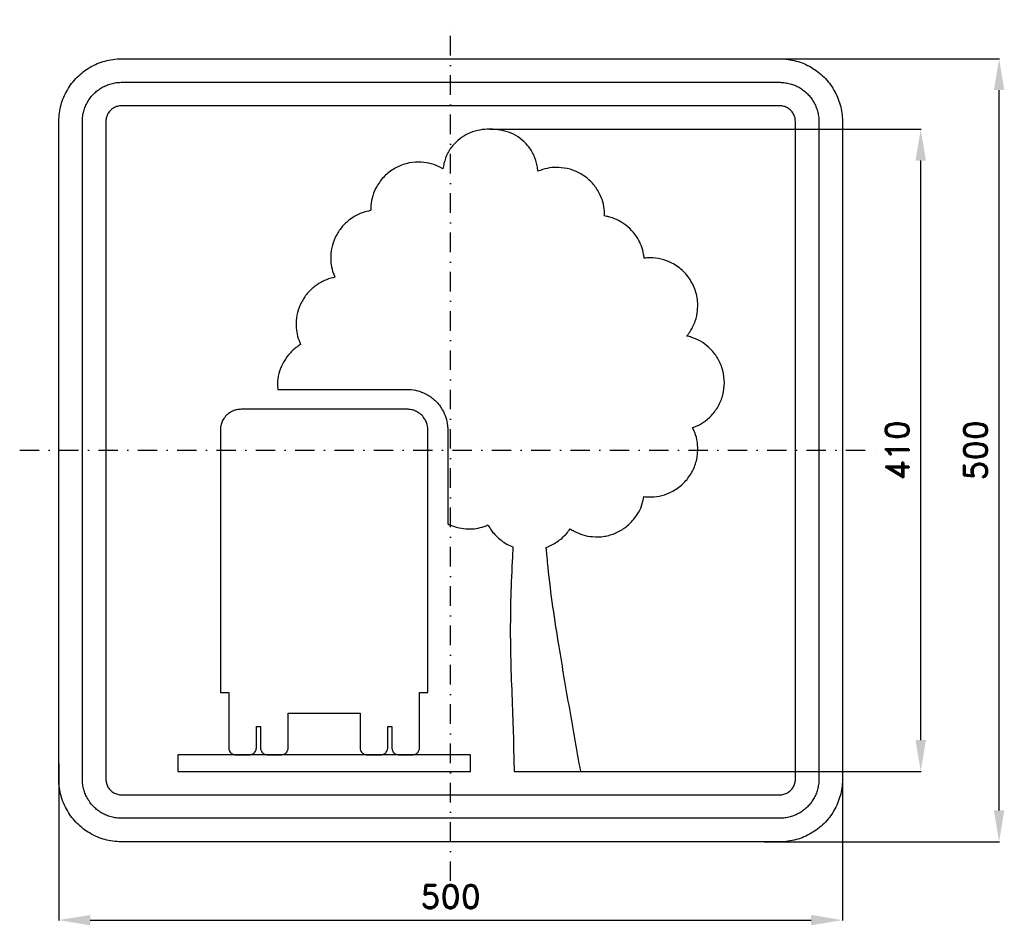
# Model space of a CAD drawing. Header units: millimetres. Extents: x -25 to 603, y -53 to 525.
import ezdxf

# ---------------------------------------------------------------- set-up
doc = ezdxf.new("R2010")
doc.units = ezdxf.units.MM
doc.header["$LTSCALE"] = 5
doc.linetypes.add('ČERCHOVANÁX2', pattern=[2, 1, -0.5, 0, -0.5])
doc.layers.add('Kóty', color=2, linetype='Continuous')
doc.layers.add('Značka', color=7, linetype='Continuous')
doc.styles.get("Standard").update_dxf_attribs({"font": 'romand.shx', "height": 15})
doc.dimstyles.get("Standard").update_dxf_attribs({"dimtxt": 15, "dimasz": 20, "dimexe": 0.18, "dimexo": 0.0625, "dimgap": 7.5, "dimtad": 1, "dimdec": 0, "dimzin": 0, "dimdsep": 46, "dimtxsty": 'Standard', "dimcen": 0.09, "dimadec": 0, "dimazin": 0, "dimtfac": 1, "dimtdec": 0, "dimtofl": 0, "dimtmove": 0, "dimatfit": 3, "dimfxl": 1, "dimtolj": 1, "dimtzin": 0, "dimarcsym": 0})

# ---------------------------------------------------------------- blocks, each defined once
blk = doc.blocks.new('*D0')
at = {"layer": 'Defpoints', "color": 0, "transparency": 16777216}
for p in [(0, 50), (500, 50), (500, -50)]:
    blk.add_point(p, dxfattribs=at)
at = {"layer": 'Kóty', "color": 0, "lineweight": -2, "transparency": 16777216}
for p, q in [((0, 49.94), (0, -50.18)), ((500, 49.94), (500, -50.18)), ((20, -50), (480, -50))]:
    blk.add_line(p, q, dxfattribs=at)
at = {"layer": 'Kóty', "color": 0, "transparency": 16777216}
for points in [[(20, -46.67), (20, -53.33), (0, -50)], [(480, -46.67), (480, -53.33), (500, -50)]]:
    blk.add_solid(points, dxfattribs=at)
at = {"layer": 'Kóty', "color": 0, "transparency": 16777216, "insert": (250, -35), "char_height": 15, "attachment_point": 5}
blk.add_mtext('\\A1;500', dxfattribs=at)
blk = doc.blocks.new('*D1')
at = {"layer": 'Defpoints', "color": 0, "transparency": 16777216}
for p in [(275, 455), (550, 455), (333.01, 45)]:
    blk.add_point(p, dxfattribs=at)
at = {"layer": 'Kóty', "color": 0, "lineweight": -2, "transparency": 16777216}
for p, q in [((275.06, 455), (550.18, 455)), ((550, 65), (550, 435)), ((333.07, 45), (550.18, 45))]:
    blk.add_line(p, q, dxfattribs=at)
at = {"layer": 'Kóty', "color": 0, "transparency": 16777216}
for points in [[(546.67, 435), (553.33, 435), (550, 455)], [(546.67, 65), (553.33, 65), (550, 45)]]:
    blk.add_solid(points, dxfattribs=at)
at = {"layer": 'Kóty', "color": 0, "transparency": 16777216, "insert": (535, 250), "char_height": 15, "attachment_point": 5, "rotation": 90}
blk.add_mtext('\\A1;410', dxfattribs=at)
blk = doc.blocks.new('*D2')
at = {"layer": 'Defpoints', "color": 0, "transparency": 16777216}
for p in [(450, 500), (600, 500), (450, 0)]:
    blk.add_point(p, dxfattribs=at)
at = {"layer": 'Kóty', "color": 0, "lineweight": -2, "transparency": 16777216}
for p, q in [((450.06, 500), (600.18, 500)), ((600, 20), (600, 480)), ((450.06, 0), (600.18, 0))]:
    blk.add_line(p, q, dxfattribs=at)
at = {"layer": 'Kóty', "color": 0, "transparency": 16777216}
for points in [[(596.67, 480), (603.33, 480), (600, 500)], [(596.67, 20), (603.33, 20), (600, 0)]]:
    blk.add_solid(points, dxfattribs=at)
at = {"layer": 'Kóty', "color": 0, "transparency": 16777216, "insert": (585, 250), "char_height": 15, "attachment_point": 5, "rotation": 90}
blk.add_mtext('\\A1;500', dxfattribs=at)

msp = doc.modelspace()

# ---------------------------------------------------------------- linework, layer by layer
at = {"layer": 'Značka', "color": 6, "linetype": 'ČERCHOVANÁX2', "ltscale": 2.5}
for points in [[(250, -25), (250, 525)], [(-25, 250), (525, 250)]]:
    msp.add_lwpolyline(points, dxfattribs=at)
at = {"layer": 'Značka', "color": 5}
for points in [[(40, 0), (39.84, 0), (39.69, 0, -0.03218), (34.52, 0.36, -0.035443), (29.45, 1.42, -0.036267), (24.54, 3.08, -0.03442), (19.91, 5.41, -0.033722), (15.6, 8.29, -0.034085), (11.72, 11.72, -0.034209), (8.28, 15.6, -0.034229), (5.41, 19.91, -0.034045), (3.09, 24.54, -0.033412), (1.42, 29.45, -0.034127), (0.35, 34.52, -0.036745), (0, 39.69), (0, 39.84), (0, 40), (0, 460), (0, 460.16), (0, 460.31, -0.03218), (0.36, 465.48, -0.035443), (1.42, 470.55, -0.036267), (3.08, 475.46, -0.034424), (5.41, 480.09, -0.033723), (8.29, 484.4, -0.034083), (11.72, 488.28, -0.034209), (15.6, 491.72, -0.034227), (19.91, 494.59, -0.034042), (24.54, 496.91, -0.033411), (29.45, 498.58, -0.034123), (34.52, 499.65, -0.036741), (39.69, 500), (39.84, 500), (40, 500), (460, 500), (460.16, 500), (460.31, 500, -0.032173), (465.48, 499.64, -0.035441), (470.55, 498.58, -0.036265), (475.46, 496.92, -0.034422), (480.09, 494.59, -0.033722), (484.4, 491.71, -0.034086), (488.28, 488.28, -0.03421), (491.72, 484.4, -0.034231), (494.59, 480.09, -0.034045), (496.91, 475.46, -0.03341), (498.58, 470.55, -0.034123), (499.65, 465.48, -0.036741), (500, 460.31), (500, 460.16), (500, 460), (500, 40), (500, 39.84), (500, 39.69, -0.032173), (499.64, 34.52, -0.035442), (498.58, 29.45, -0.036265), (496.92, 24.54, -0.034418), (494.59, 19.91, -0.033721), (491.71, 15.6, -0.034088), (488.28, 11.72, -0.03421), (484.4, 8.28, -0.034232), (480.09, 5.41, -0.034047), (475.46, 3.09, -0.033411), (470.55, 1.42, -0.034127), (465.48, 0.35, -0.036745), (460.31, 0), (460.16, 0), (460, 0), (40, 0)], [(40, 15), (39.9, 15), (39.8, 15, -0.03218), (36.58, 15.23, -0.035443), (33.4, 15.89, -0.036268), (30.34, 16.92, -0.03442), (27.44, 18.38, -0.033721), (24.75, 20.18, -0.034085), (22.32, 22.32, -0.034209), (20.18, 24.75, -0.03423), (18.38, 27.44, -0.034045), (16.93, 30.34, -0.033412), (15.89, 33.4, -0.034127), (15.22, 36.58, -0.036745), (15, 39.8), (15, 39.9), (15, 40), (15, 460), (15, 460.1), (15, 460.2, -0.032179), (15.23, 463.42, -0.035441), (15.89, 466.6, -0.03627), (16.92, 469.66, -0.034417), (18.38, 472.56, -0.033719), (20.18, 475.25, -0.034077), (22.32, 477.68, -0.034208), (24.75, 479.82, -0.034227), (27.44, 481.62, -0.034052), (30.34, 483.07, -0.033416), (33.4, 484.11, -0.034129), (36.58, 484.78, -0.036746), (39.8, 485), (39.9, 485), (40, 485), (460, 485), (460.1, 485), (460.2, 485, -0.032179), (463.42, 484.77, -0.035449), (466.6, 484.11, -0.036285), (469.66, 483.08, -0.03442), (472.56, 481.62, -0.033728), (475.25, 479.82, -0.034072), (477.68, 477.68, -0.034214), (479.82, 475.25, -0.034225), (481.62, 472.56, -0.034047), (483.07, 469.66, -0.033416), (484.11, 466.6, -0.034127), (484.78, 463.42, -0.036746), (485, 460.2), (485, 460.1), (485, 460), (485, 40), (485, 39.9), (485, 39.8, -0.032179), (484.77, 36.58, -0.035451), (484.11, 33.4, -0.036282), (483.08, 30.34, -0.034424), (481.62, 27.44, -0.033731), (479.82, 24.75, -0.034079), (477.68, 22.32, -0.034215), (475.25, 20.18, -0.034228), (472.56, 18.38, -0.03404), (469.66, 16.93, -0.033412), (466.6, 15.89, -0.034125), (463.42, 15.22, -0.036745), (460.2, 15), (460.1, 15), (460, 15), (40, 15)], [(40, 30), (460, 30), (460.04, 30), (460.08, 30, 0.032177), (461.37, 30.09, 0.035443), (462.64, 30.35, 0.03627), (463.87, 30.77, 0.034422), (465.02, 31.35, 0.033734), (466.1, 32.07, 0.034072), (467.07, 32.93, 0.034206), (467.93, 33.9, 0.034224), (468.65, 34.98, 0.034046), (469.23, 36.13, 0.033416), (469.65, 37.36, 0.034152), (469.91, 38.63, 0.036741), (470, 39.92), (470, 39.96), (470, 40), (470, 460), (470, 460.04), (470, 460.08, 0.032177), (469.91, 461.37, 0.035443), (469.65, 462.64, 0.036259), (469.23, 463.87, 0.034425), (468.65, 465.02, 0.033741), (467.93, 466.1, 0.034066), (467.07, 467.07, 0.034182), (466.1, 467.93, 0.034226), (465.02, 468.65, 0.034056), (463.86, 469.23, 0.033425), (462.64, 469.65, 0.034151), (461.37, 469.91, 0.036743), (460.08, 470), (460.04, 470), (460, 470), (40, 470), (39.96, 470), (39.92, 470), (38.63, 469.91, 0.035442), (37.36, 469.65, 0.036259), (36.13, 469.23, 0.034422), (34.98, 468.65, 0.033732), (33.9, 467.93, 0.034079), (32.93, 467.07, 0.034184), (32.07, 466.1, 0.034233), (31.35, 465.02, 0.034053), (30.77, 463.86, 0.033425), (30.35, 462.64, 0.034128), (30.09, 461.37, 0.036749), (30, 460.08), (30, 460.04), (30, 460), (30, 40), (30, 39.96), (30, 39.92, 0.032179), (30.09, 38.63, 0.035442), (30.35, 37.36, 0.03627), (30.77, 36.13, 0.034419), (31.35, 34.98, 0.033724), (32.07, 33.9, 0.034086), (32.93, 32.93, 0.034208), (33.9, 32.07, 0.034231), (34.98, 31.35, 0.034043), (36.13, 30.77, 0.033417), (37.36, 30.35, 0.034129), (38.63, 30.09, 0.036747), (39.92, 30), (39.96, 30), (40, 30)], [(248.17, 203.02), (249.37, 202.47, 0.008955), (250.59, 201.95, 0.046441), (255.66, 200.43, 0.045306), (260.94, 199.85, 0.046764), (266.26, 200.12, 0.051533), (271.39, 201.4, 0.010279), (272.63, 201.86, 0.003412), (273.87, 202.35), (274.4, 201.41), (274.96, 200.48, 0.037888), (277.5, 197, 0.036811), (280.54, 193.92, 0.038062), (283.96, 191.26, 0.042036), (287.74, 189.19, 0.008326), (288.73, 188.75), (289.72, 188.33), (289.4, 182.04), (289.1, 175.75, 0.006559), (288.24, 150.55, 0.009131), (288.17, 125.35, 0.006561), (288.85, 100.16, -0.001159), (289.79, 74.97, -0.002238), (290.23, 59.99), (290.59, 45), (333.01, 45, -0.000885), (325.98, 84.83, -0.002655), (319.23, 124.73, -0.005026), (315.33, 149.98, -0.010631), (312.22, 175.32, -0.002515), (311.6, 181.68), (311.02, 188.04), (311.94, 188.39, 0.006607), (312.85, 188.75, 0.034408), (316.34, 190.52, 0.033371), (319.58, 192.74, 0.034532), (322.53, 195.33, 0.038164), (325.07, 198.31), (325.65, 199.1), (326.21, 199.91), (327.51, 199.1, 0.010216), (328.83, 198.34, 0.053287), (334.45, 195.99, 0.053448), (340.47, 194.87, 0.066454), (348.09, 195.09, 0.066671), (355.39, 197.29, 0.066367), (361.96, 201.14, 0.064706), (367.33, 206.57, 0.053439), (370.64, 211.73, 0.058343), (372.71, 217.45, 0.011656), (373.05, 218.94), (373.35, 220.44, 0.003693), (374.99, 220.3, 0.011061), (376.64, 220.21, 0.057446), (383.18, 220.76, 0.057747), (389.47, 222.8, 0.071747), (396.51, 227.06, 0.071939), (402.07, 233.12, 0.071663), (405.91, 240.38, 0.069892), (407.59, 248.45, 0.057682), (407.45, 255.07, 0.062912), (405.75, 261.41, 0.012614), (405.12, 262.93), (404.44, 264.43, 0.003485), (405.9, 265.02, 0.010559), (407.34, 265.65, 0.054891), (412.71, 268.9, 0.055096), (417.26, 273.26, 0.068534), (421.63, 279.8, 0.06849), (424.07, 287.27, 0.06834), (424.64, 295.11, 0.068186), (423.08, 302.81, 0.067853), (419.71, 309.89, 0.066615), (414.56, 315.84, 0.05513), (409.5, 319.63, 0.060071), (403.76, 322.14, 0.012014), (402.25, 322.59, 0.003993), (400.73, 322.99, 0.00406), (401.82, 324.43, 0.012225), (402.86, 325.92, 0.063098), (406.05, 332.39, 0.063628), (407.54, 339.51, 0.078963), (407.12, 348.55, 0.079112), (403.94, 357.02, 0.078904), (398.53, 364.26, 0.076979), (391.16, 369.51, 0.063492), (384.36, 372.15, 0.069118), (377.19, 372.92, 0.013924), (375.38, 372.85, 0.004638), (373.57, 372.71, 0.002915), (373.39, 374.02, 0.008815), (373.18, 375.33, 0.046183), (371.76, 380.41, 0.046418), (369.43, 385.17, 0.057563), (365.49, 390.46, 0.056424), (360.45, 394.73, 0.046628), (355.85, 397.39, 0.050641), (350.87, 399.09, 0.010037), (349.58, 399.39), (348.28, 399.65, 0.00338), (348.25, 401.16, 0.010157), (348.17, 402.68, 0.052955), (347.1, 408.63, 0.053104), (344.79, 414.26, 0.066043), (340.51, 420.52, 0.066258), (334.75, 425.44, 0.065954), (328.01, 428.88, 0.064304), (320.59, 430.48, 0.053108), (314.5, 430.51, 0.057981), (308.59, 429.22, 0.011583), (307.16, 428.71), (305.75, 428.16, 0.003801), (305.52, 429.93, 0.011354), (305.23, 431.69, 0.061311), (303.09, 438.47, 0.069493), (299.26, 444.49, 0.125578), (288.55, 452.48, 0.107598), (275, 455, 0.101794), (262.5, 452.78, 0.118558), (252.39, 445.71, 0.070723), (248.22, 439.91, 0.065724), (245.76, 433.24, 0.012501), (245.39, 431.5, 0.004183), (245.07, 429.75), (243.64, 430.52), (242.2, 431.25, 0.0564), (236.1, 433.33, 0.056662), (229.65, 434.01, 0.070418), (221.63, 433.04, 0.070621), (214.19, 429.9, 0.07033), (207.78, 425, 0.068591), (202.93, 418.53, 0.05662), (200.28, 412.6, 0.061763), (199.09, 406.27, 0.012378), (199, 404.66, 0.004124), (198.96, 403.04), (197.6, 402.76), (196.24, 402.45, 0.04861), (191.02, 400.58, 0.048654), (186.22, 397.73, 0.060532), (181.04, 393.09, 0.060769), (177.13, 387.35, 0.060436), (174.53, 380.91, 0.058905), (173.52, 374.03, 0.048679), (173.78, 368.45, 0.053202), (175.14, 363.07, 0.010582), (175.63, 361.77), (176.15, 360.48), (174.8, 360.17), (173.46, 359.83, 0.048382), (168.31, 357.84, 0.048418), (163.61, 354.89, 0.060248), (158.55, 350.16, 0.060484), (154.78, 344.37, 0.060151), (152.32, 337.91, 0.058627), (151.45, 331.04, 0.048451), (151.8, 325.5, 0.052953), (153.25, 320.17, 0.010556), (153.75, 318.88), (154.3, 317.61), (152.89, 316.67, 0.011486), (151.5, 315.69, 0.059167), (146.61, 311.05, 0.05817), (142.9, 305.35, 0.059848), (140.41, 299.01, 0.065683), (139.58, 292.31, 0.013246), (139.6, 290.62, 0.004414), (139.67, 288.93), (222.2, 288.93), (223.56, 288.88, -0.010741), (224.92, 288.78, -0.055711), (230.22, 287.69, -0.056166), (235.19, 285.45, -0.069692), (240.59, 281.36, -0.068356), (244.69, 275.95, -0.056429), (246.97, 270.98, -0.061125), (248.02, 265.68, -0.012193), (248.12, 264.32, -0.00407), (248.17, 262.96), (248.17, 203.02)], [(212.5, 73.59), (212.5, 60.02), (212.51, 59.79), (212.52, 59.56, 0.05573), (212.71, 58.65, 0.05616), (213.09, 57.81, 0.069698), (213.78, 56.89, 0.068357), (214.7, 56.2, 0.056423), (215.55, 55.81, 0.061124), (216.45, 55.63), (216.68, 55.61), (216.91, 55.61), (225.73, 55.61), (225.97, 55.61, 0.010706), (226.2, 55.63, 0.055719), (227.1, 55.81, 0.056166), (227.94, 56.2, 0.069697), (228.86, 56.89, 0.068353), (229.56, 57.81, 0.056428), (229.94, 58.65, 0.061121), (230.12, 59.56), (230.14, 59.79), (230.15, 60.02), (230.15, 95.31), (235.44, 95.31), (235.44, 262.96, 0.003551), (235.41, 263.66, 0.010734), (235.37, 264.35, 0.055718), (234.81, 267.05, 0.056175), (233.67, 269.58, 0.069692), (231.58, 272.34, 0.068349), (228.82, 274.43, 0.056435), (226.29, 275.59, 0.061125), (223.59, 276.13, 0.012213), (222.9, 276.18), (222.2, 276.2), (116.32, 276.2), (115.63, 276.17), (114.94, 276.13, 0.055721), (112.23, 275.57, 0.056174), (109.7, 274.43, 0.069688), (106.95, 272.34, 0.068362), (104.86, 269.58, 0.056435), (103.7, 267.05, 0.061124), (103.16, 264.35, 0.012214), (103.11, 263.66, 0.004058), (103.08, 262.96), (103.08, 95.31), (108.38, 95.31), (108.38, 60.02), (108.39, 59.79), (108.4, 59.56, 0.055714), (108.59, 58.65, 0.05616), (108.97, 57.81, 0.069693), (109.66, 56.89, 0.068357), (110.58, 56.2, 0.05643), (111.43, 55.81, 0.061124), (112.33, 55.63), (112.56, 55.61), (112.79, 55.61), (121.61, 55.61), (121.84, 55.61, 0.01071), (122.07, 55.63, 0.055717), (122.98, 55.81, 0.056163), (123.82, 56.2, 0.069689), (124.74, 56.89, 0.068343), (125.43, 57.81, 0.056428), (125.82, 58.65, 0.061121), (126, 59.56), (126.02, 59.79), (126.03, 60.02), (126.03, 73.59), (128.67, 73.59), (128.67, 60.02), (128.68, 59.79), (128.7, 59.56, 0.055713), (128.88, 58.65, 0.05616), (129.26, 57.81, 0.069698), (129.96, 56.89, 0.068357), (130.88, 56.2, 0.056423), (131.72, 55.81, 0.061124), (132.62, 55.63), (132.85, 55.61), (133.08, 55.61), (141.91, 55.61), (142.14, 55.61, 0.010706), (142.37, 55.63, 0.055719), (143.27, 55.81, 0.056166), (144.11, 56.2, 0.069697), (145.03, 56.89, 0.068353), (145.73, 57.81, 0.056443), (146.12, 58.65, 0.061137), (146.3, 59.56), (146.31, 59.79), (146.32, 60.02), (146.32, 82.08), (192.2, 82.08), (192.2, 60.02), (192.21, 59.79), (192.23, 59.56, 0.055697), (192.41, 58.65, 0.056175), (192.79, 57.81, 0.069698), (193.49, 56.89, 0.068357), (194.41, 56.2, 0.056437), (195.25, 55.81, 0.061124), (196.15, 55.63), (196.39, 55.61), (196.62, 55.61), (205.44, 55.61), (205.67, 55.61, 0.010715), (205.9, 55.63, 0.055721), (206.8, 55.81, 0.056173), (207.65, 56.2, 0.069689), (208.56, 56.89, 0.068364), (209.26, 57.81, 0.056428), (209.65, 58.65, 0.061137), (209.83, 59.56), (209.84, 59.79), (209.85, 60.02), (209.85, 73.59), (212.5, 73.59)]]:
    msp.add_lwpolyline(points, format="xyb", dxfattribs=at)
msp.add_lwpolyline([(75.93, 45), (262.59, 45), (262.59, 55.61), (75.93, 55.61), (75.93, 45)], dxfattribs=at)

# ---------------------------------------------------------------- dimensions: what is measured, and where the dimension line sits
at = {"layer": 'Kóty'}
for base, p1, p2, picture, middle in [((600, 500), (450, 0), (450, 500), '*D2', (585, 250)), ((550, 455), (333.01, 45), (275, 455), '*D1', (535, 250))]:
    dim = msp.add_linear_dim(base=base, p1=p1, p2=p2, angle=90, dimstyle='Standard', dxfattribs=at)
    dim.commit()
    dim.dimension.update_dxf_attribs({"geometry": picture, "text_midpoint": middle})
dim = msp.add_linear_dim(base=(500, -50), p1=(0, 50), p2=(500, 50), dimstyle='Standard', dxfattribs=at)
dim.commit()
dim.dimension.update_dxf_attribs({"geometry": '*D0', "text_midpoint": (250, -35)})

doc.saveas('drawing.dxf')
